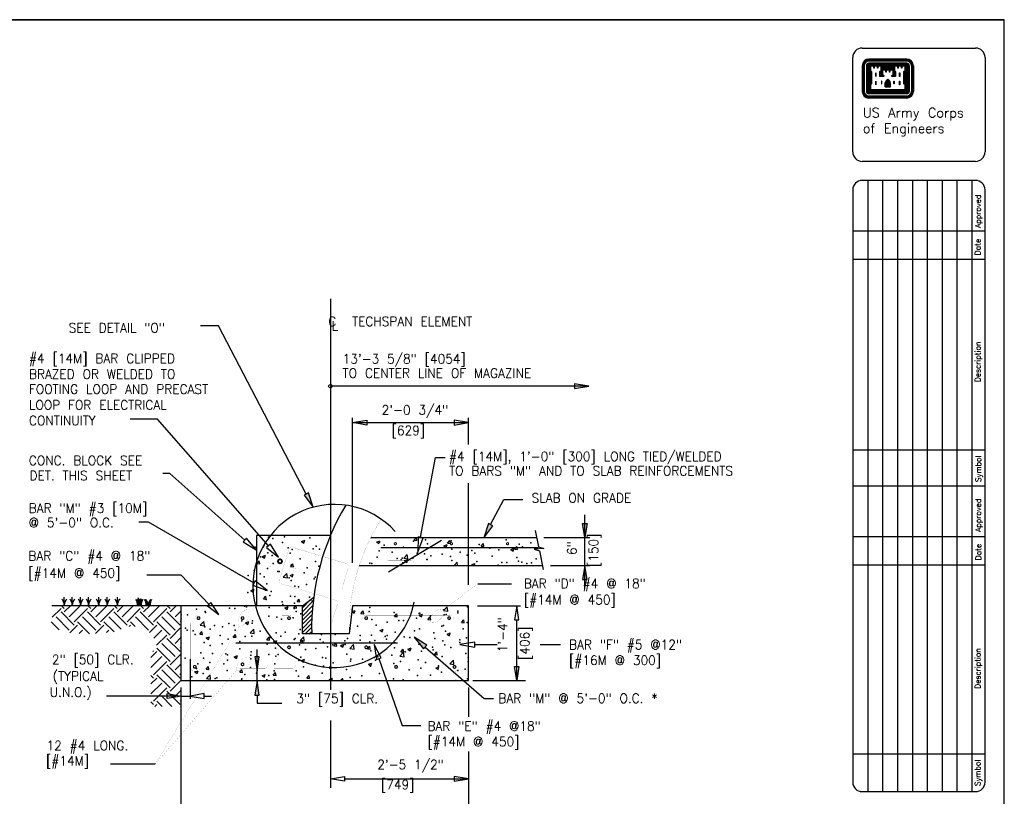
# Model space of a CAD drawing. Extents: x 18 to 372, y 0 to 250.
# Tile 11 of 11: x 241 to 372, y 146 to 250. Entities that reach past the tile are written whole.
import ezdxf
from ezdxf.enums import TextEntityAlignment as Align

# ---------------------------------------------------------------- set-up
doc = ezdxf.new("R2010")
doc.units = 0
doc.header["$MEASUREMENT"] = 0
doc.layers.get('0').update_dxf_attribs({"linetype": 'CONTINUOUS'})
doc.layers.get('DEFPOINTS').update_dxf_attribs({"linetype": 'CONTINUOUS'})
for name, color, linetype in [('1', 7, 'CONTINUOUS'), ('DIM', 7, 'CONTINUOUS'), ('DWG-LINES', 7, 'CONTINUOUS'), ('HATCH', 7, 'CONTINUOUS'), ('LABELS', 7, 'CONTINUOUS'), ('REBAR', 7, 'CONTINUOUS'), ('TEXT', 7, 'CONTINUOUS')]:
    doc.layers.add(name, color=color, linetype=linetype)
doc.styles.add('TXT_SHX', font='txt.shx')

# ---------------------------------------------------------------- blocks, each defined once
blk = doc.blocks.new('GRASS')
at = {"layer": 'TEXT', "color": 5, "linetype": 'CONTINUOUS'}
blk.add_line((0, 0), (0, 0.94), dxfattribs=at)
for centre, start, end in [((-0.82, 0.11), 359.1749, 48.886), ((0.82, 0.11), 131.114, 180.8251)]:
    blk.add_arc(centre, 0.823, start, end, dxfattribs=at)
blk = doc.blocks.new('REBAR')
at = {"color": 7, "linetype": 'CONTINUOUS', "const_width": 0.01378}
blk.add_lwpolyline([(-0.014553, 0, 1), (0.014553, 0, 1)], format="xyb", close=True, dxfattribs=at)

msp = doc.modelspace()

# ---------------------------------------------------------------- hatches: boundary and pattern name
at = {"layer": 'DIM', "linetype": 'CONTINUOUS'}
for points in [[(315.9, 182.74), (316.52, 182.74), (316.21, 180.86)], [(315.9, 175.24), (316.52, 175.24), (316.21, 177.11)]]:
    msp.add_hatch(color=7, dxfattribs=at).paths.add_polyline_path(points)
at = {"layer": 'HATCH', "linetype": 'CONTINUOUS'}
for points in [[(279.26, 186.82), (278.67, 186.52), (279.89, 184.9)], [(303.89, 182.43), (303.3, 182.74), (302.67, 180.81)], [(294.64, 165.97), (295.08, 166.47), (293.36, 167.54)]]:
    msp.add_hatch(color=7, dxfattribs=at).paths.add_polyline_path(points)
at = {"layer": 'TEXT', "linetype": 'CONTINUOUS'}
msp.add_hatch(color=7, dxfattribs=at).paths.add_polyline_path([(272.06, 159.81), (272.68, 159.81), (272.37, 161.69)])

# ---------------------------------------------------------------- linework, layer by layer
at = {"layer": '1', "color": 7, "linetype": 'CONTINUOUS'}
for p, q in [((18.25, 250.04), (372.26, 250.04)), ((372.26, 250.04), (18.25, 250.04)), ((372.26, 0), (372.26, 250.04)), ((353.27, 246.26), (368.43, 246.26)), ((352.01, 232.37), (352.01, 245)), ((369.69, 245), (369.69, 232.37)), ((353.26, 243.89), (353.26, 240.47)), ((353.31, 243.89), (353.31, 240.47)), ((353.39, 243.89), (353.39, 240.47)), ((353.46, 243.89), (353.46, 240.47)), ((353.53, 243.89), (353.53, 240.47)), ((353.82, 243.89), (353.82, 240.47)), ((353.9, 243.89), (353.9, 240.47)), ((353.97, 243.89), (353.97, 240.47)), ((354.04, 243.89), (354.04, 240.47)), ((354.11, 243.89), (354.11, 240.47)), ((359.22, 244.79), (354.16, 244.79)), ((359.22, 244.74), (354.16, 244.74)), ((359.22, 244.67), (354.16, 244.67)), ((359.22, 244.59), (354.16, 244.59)), ((359.22, 244.52), (354.16, 244.52)), ((359.22, 244.24), (354.16, 244.24)), ((359.22, 244.16), (354.16, 244.16)), ((359.22, 244.08), (354.16, 244.08)), ((359.22, 244.01), (354.16, 244.01)), ((359.22, 243.94), (354.16, 243.94)), ((354.18, 243.89), (354.18, 240.5)), ((354.25, 243.89), (354.25, 240.57)), ((355.91, 243.87), (357.47, 243.87)), ((355.91, 243.8), (357.47, 243.8)), ((355.91, 243.73), (357.47, 243.73)), ((355.91, 243.66), (357.47, 243.66)), ((355.91, 243.59), (357.47, 243.59)), ((355.91, 243.52), (357.47, 243.52)), ((359.12, 243.89), (359.12, 240.57)), ((359.19, 243.89), (359.19, 240.5)), ((359.26, 243.89), (359.26, 240.47)), ((359.34, 243.89), (359.34, 240.47)), ((359.41, 243.89), (359.41, 240.47)), ((359.48, 243.89), (359.48, 240.47)), ((359.55, 243.89), (359.55, 240.47)), ((359.84, 243.89), (359.84, 240.47)), ((359.92, 243.89), (359.92, 240.47)), ((359.99, 243.89), (359.99, 240.47)), ((360.06, 243.89), (360.06, 240.47)), ((360.11, 243.89), (360.11, 240.47)), ((354.31, 243.16), (354.31, 241.42)), ((354.39, 243.09), (354.39, 241.5)), ((355.91, 243.44), (357.47, 243.44)), ((358.99, 243.09), (358.99, 241.5)), ((359.06, 243.16), (359.06, 241.43)), ((356.35, 241.07), (356.35, 241.62)), ((356.35, 241.07), (357.03, 241.07)), ((356.42, 241.07), (356.42, 241.62)), ((356.5, 241.07), (356.5, 241.62)), ((356.56, 241.07), (356.56, 241.62)), ((356.64, 241.07), (356.64, 241.62)), ((356.74, 241.07), (356.74, 241.62)), ((356.8, 241.07), (356.8, 241.62)), ((356.88, 241.07), (356.88, 241.62)), ((356.95, 241.07), (356.95, 241.62)), ((357.03, 241.07), (357.03, 241.62)), ((359.22, 240.42), (354.16, 240.42)), ((359.22, 240.35), (354.16, 240.35)), ((359.22, 240.28), (354.16, 240.28)), ((359.22, 240.21), (354.16, 240.21)), ((359.22, 240.14), (354.16, 240.14)), ((359.22, 239.84), (354.16, 239.84)), ((359.22, 239.77), (354.16, 239.77)), ((359.22, 239.71), (354.16, 239.71)), ((359.22, 239.63), (354.16, 239.63)), ((359.22, 239.58), (354.16, 239.58)), ((359.19, 240.5), (354.18, 240.5)), ((359.12, 240.57), (354.25, 240.57)), ((368.43, 231.11), (353.27, 231.11)), ((368.43, 228.57), (353.27, 228.57)), ((354.01, 228.57), (354.01, 146.91)), ((356, 228.57), (356, 146.91)), ((357.98, 228.57), (357.98, 146.91)), ((359.97, 228.57), (359.97, 146.91)), ((361.96, 228.57), (361.96, 146.91)), ((363.94, 228.57), (363.94, 146.91)), ((365.93, 228.57), (365.93, 146.91)), ((367.91, 228.57), (367.91, 146.91)), ((352.01, 227.31), (352.01, 148.17)), ((369.69, 148.17), (369.69, 227.31)), ((352.03, 221.84), (369.69, 221.84)), ((352.03, 218.05), (369.69, 218.05)), ((352, 192.58), (369.69, 192.58)), ((369.69, 187.74), (352, 187.74)), ((351.99, 181), (369.69, 181)), ((351.99, 177.22), (369.69, 177.22)), ((352.01, 151.96), (369.69, 151.96)), ((353.27, 146.91), (368.43, 146.91))]:
    msp.add_line(p, q, dxfattribs=at)
for points in [[(354.31, 243.89), (354.31, 243.24), (354.46, 243.09), (354.46, 241.5), (354.31, 241.35), (354.31, 240.62), (359.06, 240.62), (359.06, 241.35), (358.91, 241.5), (358.91, 243.09), (359.06, 243.24), (359.06, 243.89), (358.44, 243.89), (357.95, 243.89), (357.51, 243.89), (357.51, 243.24), (357.66, 243.09), (357.66, 242.51), (357.32, 242.51), (357.32, 242.57), (357.47, 242.72), (357.47, 243.36), (356.83, 243.36), (356.36, 243.36), (355.91, 243.36), (355.91, 242.72), (356.06, 242.57), (356.06, 242.51), (355.72, 242.51), (355.72, 243.09), (355.87, 243.24), (355.87, 243.89), (355.23, 243.89), (354.75, 243.89)], [(354.38, 243.82), (354.38, 243.27), (354.53, 243.12), (354.53, 241.47), (354.38, 241.32), (354.38, 240.7), (358.99, 240.7), (358.99, 241.32), (358.85, 241.47), (358.85, 243.12), (358.99, 243.27), (358.99, 243.82), (358.55, 243.82), (358.55, 243.56), (358.51, 243.56), (358.51, 243.82), (358.07, 243.82), (358.07, 243.56), (358.03, 243.56), (358.03, 243.82), (357.59, 243.82), (357.59, 243.27), (357.73, 243.12), (357.73, 242.44), (357.25, 242.44), (357.25, 242.6), (357.39, 242.74), (357.39, 243.3), (356.95, 243.3), (356.95, 243.04), (356.91, 243.04), (356.91, 243.3), (356.47, 243.3), (356.47, 243.04), (356.42, 243.04), (356.42, 243.3), (355.98, 243.3), (355.98, 242.74), (356.14, 242.6), (356.14, 242.44), (355.64, 242.44), (355.64, 243.12), (355.79, 243.27), (355.79, 243.82), (355.35, 243.82), (355.35, 243.56), (355.31, 243.56), (355.31, 243.82), (354.86, 243.82), (354.86, 243.56), (354.83, 243.56), (354.83, 243.82)], [(355.07, 242.93), (355.07, 242.44), (355.11, 242.44), (355.11, 242.93)], [(358.31, 242.93), (358.31, 242.44), (358.27, 242.44), (358.27, 242.93)], [(355.07, 241.81), (355.07, 241.33), (355.11, 241.33), (355.11, 241.81)], [(355.83, 241.81), (355.83, 241.48), (355.87, 241.48), (355.87, 241.81)], [(357.55, 241.81), (357.55, 241.48), (357.5, 241.48), (357.5, 241.81)], [(358.31, 241.81), (358.31, 241.33), (358.27, 241.33), (358.27, 241.81)]]:
    msp.add_lwpolyline(points, close=True, dxfattribs=at)
for points in [[(355.83, 243.1), (355.79, 243.06), (355.79, 242.58), (355.94, 242.58), (355.84, 242.69), (355.84, 243.11)], [(357.55, 243.1), (357.59, 243.06), (357.59, 242.58), (357.44, 242.58), (357.54, 242.69), (357.54, 243.11)]]:
    msp.add_lwpolyline(points, dxfattribs=at)
for centre, radius, start, end in [((353.27, 245), 1.26, 90, 180), ((368.43, 245), 1.26, 0, 90), ((354.16, 243.89), 0.893, 90, 180), ((354.16, 243.89), 0.842, 90, 180), ((354.16, 243.89), 0.769, 90, 180), ((354.16, 243.89), 0.697, 90, 180), ((354.16, 243.89), 0.624, 90, 180), ((354.16, 243.89), 0.335, 90, 180), ((354.16, 243.89), 0.263, 90, 180), ((354.16, 243.89), 0.19, 90, 180), ((354.16, 243.89), 0.118, 90, 180), ((354.16, 243.89), 0.0455, 90, 180), ((359.22, 243.89), 0.893, 0, 90), ((359.22, 243.89), 0.842, 0, 90), ((359.22, 243.89), 0.769, 0, 90), ((359.22, 243.89), 0.697, 0, 90), ((359.22, 243.89), 0.624, 0, 90), ((359.22, 243.89), 0.335, 0, 90), ((359.22, 243.89), 0.263, 0, 90), ((359.22, 243.89), 0.19, 0, 90), ((359.22, 243.89), 0.118, 0, 90), ((359.22, 243.89), 0.0455, 0, 90), ((356.81, 241.59), 0.463, 105.668, 176.0575), ((356.81, 241.59), 0.391, 103.4698, 176.0575), ((356.81, 241.59), 0.318, 103.4698, 176.0575), ((356.81, 241.59), 0.246, 103.4698, 176.0575), ((356.56, 241.59), 0.174, 3.9425, 76.5302), ((356.56, 241.59), 0.246, 3.9425, 76.5302), ((356.56, 241.59), 0.318, 3.9425, 76.5302), ((356.81, 241.59), 0.174, 103.4698, 176.0575), ((356.56, 241.59), 0.391, 3.9425, 76.5302), ((356.56, 241.59), 0.463, 3.9425, 74.3949), ((354.16, 240.47), 0.893, 180, 270), ((354.16, 240.47), 0.842, 180, 270), ((354.16, 240.47), 0.769, 180, 270), ((354.16, 240.47), 0.697, 180, 270), ((354.16, 240.47), 0.624, 180, 270), ((354.16, 240.47), 0.335, 180, 270), ((354.16, 240.47), 0.263, 180, 270), ((354.16, 240.47), 0.19, 180, 270), ((354.16, 240.47), 0.118, 180, 270), ((354.16, 240.47), 0.0455, 180, 270), ((359.22, 240.47), 0.842, 270, 360), ((359.22, 240.47), 0.769, 270, 360), ((359.22, 240.47), 0.697, 270, 360), ((359.22, 240.47), 0.624, 270, 360), ((359.22, 240.47), 0.893, 270, 360), ((359.22, 240.47), 0.0455, 270, 360), ((359.22, 240.47), 0.118, 270, 360), ((359.22, 240.47), 0.19, 270, 360), ((359.22, 240.47), 0.263, 270, 360), ((359.22, 240.47), 0.335, 270, 360), ((353.27, 232.37), 1.26, 180, 270), ((368.43, 232.37), 1.26, 270, 360), ((353.27, 227.31), 1.26, 90, 180), ((368.43, 227.31), 1.26, 0, 90), ((353.27, 148.17), 1.26, 180, 270), ((368.43, 148.17), 1.26, 270, 360)]:
    msp.add_arc(centre, radius, start, end, dxfattribs=at)
at = {"layer": 'DEFPOINTS', "color": 7, "linetype": 'CONTINUOUS'}
for p in [(308.34, 179.24), (309.11, 175.49)]:
    msp.add_point(p, dxfattribs=at)
at = {"layer": 'DIM', "color": 7, "linetype": 'CONTINUOUS'}
for p, q in [((285.15, 177.46), (285.15, 196.85)), ((285.15, 185.77), (285.15, 196.83)), ((285.15, 196.21), (300.62, 196.21)), ((300.62, 193.28), (300.62, 196.83)), ((300.62, 174.54), (300.62, 188.11)), ((316.21, 174.01), (316.21, 183.88)), ((310.72, 180.86), (316.84, 180.86)), ((311.6, 177.11), (316.84, 177.11)), ((301.85, 171.74), (307.59, 171.74)), ((307.08, 161.74), (307.08, 169.86)), ((263.43, 164.62), (263.43, 159.29)), ((282.18, 162.54), (282.18, 160.74)), ((262.18, 160.8), (262.18, 142.15)), ((300.62, 160.8), (300.62, 156.91)), ((301.21, 161.74), (308.28, 161.74)), ((261.45, 159.68), (252.27, 159.68)), ((262.18, 159.68), (263.43, 159.68)), ((265.31, 159.68), (266.27, 159.68)), ((282.18, 156.41), (282.18, 147.41)), ((300.62, 152.25), (300.62, 139.94)), ((258.75, 150.56), (252.78, 150.56)), ((284.06, 148.62), (300.62, 148.62))]:
    msp.add_line(p, q, dxfattribs=at)
for points in [[(287.03, 196.52), (287.03, 195.89), (285.15, 196.21)], [(298.74, 196.52), (298.74, 195.89), (300.62, 196.21)], [(315.9, 182.74), (316.52, 182.74), (316.21, 180.86)], [(315.9, 175.24), (316.52, 175.24), (316.21, 177.11)], [(306.77, 169.86), (307.39, 169.86), (307.08, 171.74)], [(306.77, 163.61), (307.39, 163.61), (307.08, 161.74)], [(260.37, 159.37), (260.37, 160), (262.25, 159.68)], [(265.31, 159.37), (265.31, 160), (263.43, 159.68)], [(284.06, 148.93), (284.06, 148.31), (282.18, 148.62)], [(298.74, 148.93), (298.74, 148.31), (300.62, 148.62)]]:
    msp.add_lwpolyline(points, close=True, dxfattribs=at)
msp.add_arc((282.72, 174.39), 10.9, 41.7139, 348.4174, dxfattribs=at)
msp.add_point((316.21, 180.86), dxfattribs=at)
at = {"layer": 'DWG-LINES', "color": 7, "linetype": 'CONTINUOUS'}
for p, q in [((282.18, 212.77), (282.18, 160.51)), ((287.57, 180.86), (309.76, 180.86)), ((286.02, 177.11), (310.53, 177.11)), ((262.18, 171.74), (244.95, 171.74))]:
    msp.add_line(p, q, dxfattribs=at)
at = {"layer": 'DWG-LINES', "color": 7, "linetype": 'CONTINUOUS', "const_width": 0.0138}
msp.add_lwpolyline([(288.97, 183.32, 0.065387), (285.96, 176.93, 0.083907), (284.68, 167.99, 0.083907)], format="xyb", dxfattribs=at)
at = {"layer": 'DWG-LINES', "color": 7, "linetype": 'CONTINUOUS'}
msp.add_lwpolyline([(282.2, 181.14), (272.3, 181.14), (272.3, 171.74)], dxfattribs=at)
msp.add_lwpolyline([(278.43, 171.74), (262.18, 171.74), (262.18, 161.74), (300.62, 161.74), (300.62, 171.74), (285.15, 171.74), (284.68, 167.99), (278.43, 167.99)], close=True, dxfattribs=at)
for centre, radius, start, end in [((311.79, 168.67), 32.12, 149.0452, 181.2131), ((255.15, 171.89), 1.25, 355.7415, 33.6309), ((255.42, 171.8), 1.1, 357.7901, 45.6282), ((255.55, 171.8), 1.1, 357.7901, 45.6282), ((255.28, 171.89), 1.25, 355.7415, 33.6309), ((255.24, 172.28), 1.32, 357.9081, 22.2212), ((256.03, 172.31), 0.644, 5.686, 47.5901), ((257.73, 171.8), 1.1, 134.3718, 182.2099), ((257.29, 172.19), 0.644, 132.4099, 191.7681), ((258.01, 171.89), 1.25, 146.3691, 184.2585), ((257.86, 171.8), 1.1, 134.3718, 182.2099), ((258.08, 172.16), 1.32, 157.7788, 172.3628), ((258.14, 171.89), 1.25, 146.3691, 184.2585), ((256.59, 171.8), 1.1, 357.7901, 45.6282), ((256.31, 171.89), 1.25, 355.7415, 33.6309), ((256.44, 171.89), 1.25, 355.7415, 33.6309), ((256.72, 171.8), 1.1, 357.7901, 45.6282), ((258.92, 171.8), 1.1, 134.3718, 182.2099), ((259.19, 171.89), 1.25, 146.3691, 184.2585), ((259.05, 171.8), 1.1, 134.3718, 182.2099), ((259.32, 171.89), 1.25, 146.3691, 184.2585)]:
    msp.add_arc(centre, radius, start, end, dxfattribs=at)
at = {"layer": 'HATCH', "color": 7, "linetype": 'CONTINUOUS'}
for p, q in [((267.24, 209.14), (264.81, 209.14)), ((278.96, 186.67), (267.24, 209.14)), ((259.07, 196.67), (255.43, 196.67)), ((273.91, 179.76), (259.07, 196.67)), ((294.24, 180.89), (296.22, 191.53)), ((296.22, 191.53), (297.5, 191.53)), ((260.71, 189.4), (259.79, 189.4)), ((270.75, 180.52), (260.71, 189.4)), ((303.6, 182.58), (305.36, 185.94)), ((305.36, 185.94), (307.92, 185.94)), ((257.85, 182.9), (256.58, 182.9)), ((271.97, 174.77), (257.85, 182.9)), ((278.31, 180.33), (278.74, 180.5)), ((278.31, 180.33), (278.62, 180.12)), ((278.62, 180.12), (278.74, 180.5)), ((288.36, 180.26), (288.79, 180.42)), ((288.67, 180.05), (288.79, 180.42)), ((289.16, 180.86), (289.26, 180.85)), ((289.26, 180.85), (289.26, 180.86)), ((293.37, 180.49), (293.67, 180.85)), ((293.37, 180.49), (293.75, 180.46)), ((293.75, 180.46), (293.67, 180.85)), ((297.85, 180.1), (298.16, 180.46)), ((298.23, 180.07), (298.16, 180.46)), ((288.36, 180.26), (288.67, 180.05)), ((297.34, 179.75), (297.77, 179.92)), ((297.34, 179.75), (297.65, 179.54)), ((297.65, 179.54), (297.78, 179.92)), ((297.85, 180.1), (298.23, 180.07)), ((302.34, 179.71), (302.64, 180.07)), ((302.34, 179.71), (302.71, 179.68)), ((302.71, 179.68), (302.64, 180.07)), ((306.32, 179.25), (306.76, 179.42)), ((306.32, 179.25), (306.63, 179.04)), ((306.63, 179.04), (306.76, 179.42)), ((306.82, 179.32), (307.12, 179.68)), ((306.82, 179.32), (307.19, 179.28)), ((307.19, 179.28), (307.12, 179.68)), ((272.37, 177.38), (272.67, 177.74)), ((272.74, 177.35), (272.67, 177.74)), ((273.06, 178.32), (273.49, 178.49)), ((273.06, 178.32), (273.37, 178.11)), ((273.37, 178.11), (273.49, 178.49)), ((291.98, 178.08), (292.46, 178.59)), ((291.98, 178.08), (292.53, 177.99)), ((292.09, 177.74), (292.52, 177.91)), ((292.09, 177.74), (292.4, 177.53)), ((292.4, 177.53), (292.52, 177.91)), ((292.53, 177.99), (292.46, 178.59)), ((272.37, 177.38), (272.74, 177.35)), ((276.85, 176.99), (277.15, 177.35)), ((276.85, 176.99), (277.23, 176.95)), ((277.23, 176.95), (277.15, 177.35)), ((298.71, 177.11), (299.13, 177.55)), ((299.19, 177.11), (299.13, 177.55)), ((301.07, 177.24), (301.51, 177.41)), ((301.07, 177.24), (301.26, 177.11)), ((301.41, 177.11), (301.51, 177.41)), ((275.88, 175.56), (276.36, 176.07)), ((275.88, 175.56), (276.43, 175.47)), ((276.43, 175.47), (276.36, 176.07)), ((276.79, 175.8), (277.22, 175.97)), ((276.79, 175.8), (277.1, 175.59)), ((277.1, 175.59), (277.22, 175.97)), ((271.53, 173.79), (271.97, 173.95)), ((271.53, 173.79), (271.85, 173.58)), ((271.85, 173.58), (271.97, 173.95)), ((273.24, 172.68), (273.54, 173.04)), ((273.24, 172.68), (273.61, 172.64)), ((273.61, 172.64), (273.54, 173.04)), ((277.72, 172.29), (278.02, 172.64)), ((278.09, 172.25), (278.02, 172.64)), ((245, 170.2), (246.17, 171.37)), ((246.61, 171.37), (246.24, 171.74)), ((246.61, 170.92), (247.42, 171.74)), ((247.27, 170.26), (248.75, 171.74)), ((247.93, 169.6), (249.7, 171.37)), ((250.14, 171.37), (249.77, 171.74)), ((250.14, 170.92), (250.96, 171.74)), ((250.81, 170.26), (252.28, 171.74)), ((251.47, 169.6), (253.24, 171.37)), ((253.68, 171.37), (253.31, 171.74)), ((253.68, 170.92), (254.49, 171.74)), ((254.34, 170.26), (255.82, 171.74)), ((255, 169.6), (256.77, 171.37)), ((257.21, 171.37), (256.84, 171.74)), ((257.21, 170.92), (258.03, 171.74)), ((257.88, 170.26), (259.35, 171.74)), ((258.54, 169.6), (260.31, 171.37)), ((260.75, 171.37), (260.38, 171.74)), ((260.75, 170.92), (261.56, 171.74)), ((276.08, 171.47), (276.52, 171.63)), ((276.08, 171.47), (276.39, 171.26)), ((276.39, 171.26), (276.52, 171.63)), ((277.29, 171.48), (277.51, 171.74)), ((277.29, 171.48), (277.67, 171.44)), ((277.67, 171.44), (277.61, 171.74)), ((277.72, 172.29), (278.09, 172.25)), ((285.06, 170.97), (285.5, 171.13)), ((285.37, 170.76), (285.5, 171.13)), ((297.3, 171.1), (297.79, 171.6)), ((297.86, 171.01), (297.79, 171.6)), ((247.27, 168.49), (245.5, 170.26)), ((247.93, 169.16), (246.17, 170.92)), ((250.81, 168.49), (249.04, 170.26)), ((251.47, 169.16), (249.7, 170.92)), ((254.23, 168.6), (252.57, 170.26)), ((255, 169.16), (253.24, 170.92)), ((257.88, 168.49), (256.11, 170.26)), ((258.54, 169.16), (256.77, 170.92)), ((261.41, 168.49), (259.64, 170.26)), ((262.08, 169.16), (260.31, 170.92)), ((261.41, 170.26), (262.18, 171.03)), ((262.18, 170.08), (262.29, 170.12)), ((262.18, 169.81), (262.29, 170.12)), ((285.06, 170.97), (285.37, 170.76)), ((286.26, 170.69), (286.56, 171.05)), ((286.26, 170.69), (286.63, 170.66)), ((286.63, 170.66), (286.56, 171.05)), ((290.74, 170.3), (291.04, 170.66)), ((290.74, 170.3), (291.11, 170.27)), ((291.11, 170.27), (291.04, 170.66)), ((294.05, 170.47), (294.48, 170.63)), ((294.05, 170.47), (294.36, 170.26)), ((294.36, 170.26), (294.48, 170.63)), ((295.22, 169.91), (295.52, 170.27)), ((295.22, 169.91), (295.6, 169.88)), ((295.6, 169.88), (295.52, 170.27)), ((297.3, 171.1), (297.86, 171.01)), ((299.71, 169.52), (300.01, 169.88)), ((300.08, 169.48), (300.01, 169.88)), ((245.91, 168.53), (244.84, 169.6)), ((247.35, 168.13), (248.38, 169.16)), ((249.99, 167.98), (248.38, 169.6)), ((248.58, 168.04), (249.04, 168.49)), ((250.8, 168.04), (251.91, 169.16)), ((253.26, 168.24), (251.91, 169.6)), ((252.23, 168.15), (252.57, 168.49)), ((255.28, 168.99), (255.45, 169.16)), ((256.09, 168.95), (255.45, 169.6)), ((258.01, 168.18), (258.98, 169.16)), ((258.58, 167.43), (259.64, 168.49)), ((260.75, 167.83), (258.98, 169.6)), ((260.75, 167.39), (262.18, 168.82)), ((262.08, 169.6), (262.18, 169.7)), ((264.78, 169.15), (265.27, 169.65)), ((264.78, 169.15), (265.34, 169.06)), ((265.34, 169.06), (265.27, 169.65)), ((270.83, 169.45), (271.27, 169.62)), ((270.83, 169.45), (271.14, 169.24)), ((271.14, 169.24), (271.27, 169.62)), ((271.45, 168.11), (271.94, 168.62)), ((272.01, 168.03), (271.94, 168.62)), ((288.79, 168.45), (289.23, 168.62)), ((289.11, 168.24), (289.23, 168.62)), ((299.71, 169.52), (300.08, 169.48)), ((258.95, 166.47), (260.31, 167.83)), ((262.08, 165.62), (260.31, 167.39)), ((261.41, 166.72), (262.18, 167.49)), ((264.71, 167.95), (265.01, 168.31)), ((264.71, 167.95), (265.08, 167.92)), ((265.08, 167.92), (265.01, 168.31)), ((265.58, 167.44), (266.02, 167.6)), ((265.58, 167.44), (265.89, 167.23)), ((265.89, 167.23), (266.02, 167.6)), ((269.19, 167.56), (269.49, 167.92)), ((269.19, 167.56), (269.57, 167.53)), ((269.57, 167.53), (269.49, 167.92)), ((271.45, 168.11), (272.01, 168.03)), ((273.68, 167.17), (273.98, 167.53)), ((273.68, 167.17), (274.05, 167.14)), ((274.05, 167.14), (273.98, 167.53)), ((278.12, 167.08), (278.61, 167.58)), ((278.68, 166.99), (278.61, 167.58)), ((288.79, 168.45), (289.11, 168.24)), ((297.78, 167.95), (298.21, 168.12)), ((297.78, 167.95), (298.09, 167.74)), ((298.09, 167.74), (298.21, 168.12)), ((260.75, 164.29), (258.98, 166.06)), ((261.41, 164.96), (259.64, 166.72)), ((262.08, 166.06), (262.18, 166.17)), ((274.56, 166.93), (275, 167.1)), ((274.56, 166.93), (274.87, 166.72)), ((274.87, 166.72), (275, 167.1)), ((278.12, 167.08), (278.68, 166.99)), ((278.16, 166.78), (278.46, 167.14)), ((278.16, 166.78), (278.53, 166.74)), ((278.53, 166.74), (278.46, 167.14)), ((282.64, 166.38), (282.94, 166.74)), ((282.64, 166.38), (283.02, 166.35)), ((283.02, 166.35), (282.94, 166.74)), ((283.54, 166.43), (283.98, 166.6)), ((283.54, 166.43), (283.85, 166.22)), ((283.85, 166.22), (283.98, 166.6)), ((284.79, 166.04), (285.28, 166.55)), ((284.79, 166.04), (285.35, 165.96)), ((285.35, 165.96), (285.28, 166.55)), ((287.12, 165.99), (287.43, 166.35)), ((287.12, 165.99), (287.5, 165.96)), ((287.5, 165.96), (287.43, 166.35)), ((291.61, 165.6), (291.91, 165.96)), ((291.98, 165.57), (291.91, 165.96)), ((292.52, 165.93), (292.96, 166.1)), ((292.52, 165.93), (292.84, 165.72)), ((292.84, 165.72), (292.96, 166.1)), ((294.86, 166.22), (302.72, 159.34)), ((301.49, 166.55), (304.46, 166.55)), ((310.22, 166.55), (312.94, 166.55)), ((258.19, 164.83), (258.98, 165.62)), ((258.19, 163.51), (259.64, 164.96)), ((258.54, 165.62), (258.45, 165.71)), ((260.75, 163.85), (262.18, 165.28)), ((269.31, 164.92), (269.75, 165.09)), ((269.31, 164.92), (269.62, 164.71)), ((269.62, 164.71), (269.75, 165.09)), ((278.29, 164.42), (278.73, 164.59)), ((278.6, 164.21), (278.73, 164.59)), ((288.67, 164.68), (291.76, 155.73)), ((291.46, 165.01), (291.95, 165.52)), ((291.46, 165.01), (292.02, 164.92)), ((291.61, 165.6), (291.98, 165.57)), ((292.02, 164.92), (291.95, 165.52)), ((296.09, 165.21), (296.39, 165.57)), ((296.09, 165.21), (296.46, 165.17)), ((296.46, 165.17), (296.39, 165.57)), ((300.57, 164.82), (300.62, 164.87)), ((300.57, 164.82), (300.62, 164.81)), ((258.54, 162.53), (260.31, 164.29)), ((262.08, 162.08), (260.31, 163.85)), ((261.41, 163.19), (262.18, 163.96)), ((265.58, 163.25), (265.88, 163.61)), ((265.58, 163.25), (265.95, 163.22)), ((265.95, 163.22), (265.88, 163.61)), ((270.06, 162.86), (270.36, 163.22)), ((270.43, 162.83), (270.36, 163.22)), ((278.29, 164.42), (278.6, 164.21)), ((287.27, 163.92), (287.71, 164.09)), ((287.27, 163.92), (287.58, 163.71)), ((287.58, 163.71), (287.71, 164.09)), ((296.26, 163.42), (296.69, 163.59)), ((296.26, 163.42), (296.57, 163.21)), ((296.57, 163.21), (296.69, 163.59)), ((298.13, 163.97), (298.62, 164.48)), ((298.13, 163.97), (298.69, 163.89)), ((298.69, 163.89), (298.62, 164.48)), ((258.54, 162.08), (258.19, 162.43)), ((258.19, 161.3), (258.98, 162.08)), ((260.75, 160.76), (258.98, 162.53)), ((261.41, 161.42), (259.64, 163.19)), ((262.08, 162.53), (262.18, 162.63)), ((264.06, 162.9), (264.5, 163.07)), ((264.06, 162.9), (264.37, 162.69)), ((264.37, 162.69), (264.5, 163.07)), ((265.61, 162.02), (266.1, 162.53)), ((265.61, 162.02), (266.17, 161.94)), ((266.17, 161.94), (266.1, 162.53)), ((270.06, 162.86), (270.43, 162.83)), ((273.04, 162.4), (273.48, 162.57)), ((273.04, 162.4), (273.35, 162.19)), ((273.35, 162.19), (273.48, 162.57)), ((274.54, 162.47), (274.84, 162.83)), ((274.54, 162.47), (274.92, 162.43)), ((274.92, 162.43), (274.84, 162.83)), ((279.03, 162.08), (279.33, 162.43)), ((279.03, 162.08), (279.4, 162.04)), ((279.4, 162.04), (279.33, 162.43)), ((282.02, 161.9), (282.46, 162.07)), ((282.02, 161.9), (282.27, 161.74)), ((282.35, 161.74), (282.46, 162.07)), ((283.55, 161.74), (283.81, 162.04)), ((283.87, 161.74), (283.81, 162.04)), ((258.19, 159.97), (259.64, 161.42)), ((258.54, 158.99), (260.31, 160.76)), ((260.75, 160.32), (262.18, 161.75)), ((261, 158.3), (259.64, 159.65)), ((262.08, 158.55), (260.31, 160.32)), ((261.41, 159.65), (262.18, 160.42)), ((302.72, 159.34), (303.97, 159.34)), ((258.54, 158.55), (258.19, 158.9)), ((258.73, 158.3), (258.98, 158.55)), ((259.67, 158.3), (258.98, 158.99)), ((262.08, 158.99), (262.18, 159.1)), ((291.76, 155.73), (294.26, 155.73))]:
    msp.add_line(p, q, dxfattribs=at)
for points in [[(279.26, 186.82), (278.67, 186.52), (279.89, 184.9)], [(303.89, 182.43), (303.3, 182.74), (302.67, 180.81)], [(270.98, 180.77), (270.53, 180.27), (272.25, 179.2)], [(294.57, 180.82), (293.91, 180.95), (293.87, 178.92)], [(274.16, 179.97), (273.65, 179.54), (275.22, 178.25)], [(272.14, 175.06), (271.81, 174.48), (273.71, 173.77)], [(294.64, 165.97), (295.08, 166.47), (293.36, 167.54)], [(288.35, 164.57), (288.98, 164.79), (288.02, 166.57)], [(301.49, 166.22), (301.49, 166.88), (299.49, 166.55)]]:
    msp.add_lwpolyline(points, close=True, dxfattribs=at)
for p in [(273.9, 180.89), (274.49, 180.72), (276.06, 180.93), (279.42, 180.82), (293.3, 180.35), (294.87, 180.56), (298.31, 180.41), (305.69, 180.56), (272.13, 179.57), (273.22, 179.63), (275.77, 180.19), (276.55, 179.49), (277.07, 179.28), (279.89, 179.35), (280.28, 179.72), (280.73, 179.29), (288.7, 179.1), (288.73, 180.24), (289.36, 179.83), (291.94, 179.57), (295.15, 180.01), (298.4, 179.31), (301.1, 179.13), (302.05, 179.93), (303.47, 179.44), (304.69, 179.23), (307.42, 179.96), (307.85, 179.63), (308.98, 180.17), (272.85, 178.26), (273.83, 178.81), (274.41, 178.46), (276.78, 178.77), (278.16, 178.01), (288.42, 178.22), (290.44, 178.92), (291.11, 178.06), (291.66, 177.89), (291.76, 178.08), (293.22, 178.09), (293.78, 178.78), (294.76, 178.68), (295.08, 177.93), (295.1, 177.94), (295.59, 178.41), (297.12, 178.64), (298.23, 178.33), (298.43, 177.8), (299.54, 178.92), (300.45, 178.5), (301.48, 178.79), (303.79, 178.36), (307.12, 178.21), (307.34, 177.7), (309.7, 178.01), (272, 176.44), (273.75, 176.73), (274.51, 177.38), (277, 177.2), (279.08, 176.83), (280.21, 177.64), (280.65, 177.03), (287.47, 177.43), (287.71, 177.37), (291.87, 177.49), (301.77, 177.66), (304.61, 177.15), (305.11, 177.52), (305.77, 177.5), (307.77, 177.55), (308.44, 177.37), (309.08, 177.46), (271.2, 175.79), (272.77, 176), (273.32, 175.6), (275.14, 176.31), (275.34, 176.3), (276.65, 175.46), (276.92, 175.12), (278.67, 176.16), (279.99, 175.32), (280.13, 175.56), (273.49, 173.84), (273.68, 174.65), (277.44, 174.36), (277.9, 174.28), (279, 174.57), (271.13, 173.53), (273.6, 172.57), (274.09, 173.12), (274.25, 173.65), (276.85, 173.04), (277.43, 172.98), (279.4, 172.91), (264.29, 171.29), (268.67, 171.43), (269.41, 171.37), (270.68, 171.67), (270.98, 171.58), (274.01, 171.53), (275.75, 172.28), (275.8, 171.9), (277.35, 171.39), (277.36, 172.1), (279.73, 172.42), (285.09, 171.19), (287.46, 171.5), (297.36, 171.2), (300.51, 171.6), (262.22, 170.53), (263.1, 170.54), (265.46, 170.99), (265.47, 170.85), (273.97, 170.36), (275, 170.22), (275.65, 169.94), (277.21, 170.15), (277.61, 170.98), (278.21, 170.66), (287.36, 170.97), (287.74, 169.89), (290.69, 170.83), (290.9, 170.29), (293.69, 170.07), (294.03, 170.69), (294.15, 170.76), (295.58, 170.38), (297.37, 170.54), (297.64, 170.59), (299.21, 170.8), (299.22, 171.01), (262.79, 168.76), (263.03, 168.48), (265.39, 168.91), (266.12, 168.62), (266.68, 169.1), (267.77, 168.91), (268.6, 169.35), (269.33, 169.11), (269.46, 168.48), (270.32, 169.73), (271.7, 169.42), (271.75, 169.75), (278.13, 168.58), (285.82, 169.03), (288.29, 169.13), (289.76, 169.55), (291.33, 169.76), (291.93, 169.76), (294.07, 168.68), (297.08, 169.01), (297.28, 169.12), (299.93, 168.64), (300.44, 169.52), (263.82, 168.39), (264.1, 167.92), (267.44, 167.78), (268.52, 167.27), (270.78, 167.64), (271.68, 167.67), (272.79, 168.34), (274, 167.48), (274.11, 167.5), (274.92, 168.14), (275.57, 167.68), (276.13, 168.2), (277.35, 167.25), (277.45, 167.36), (277.94, 168), (280.79, 167.22), (281, 167.88), (282.8, 167.91), (284.46, 167.37), (286.14, 167.77), (287.67, 167.81), (289.48, 167.63), (289.68, 167.29), (289.79, 167.76), (290.82, 168.21), (292.05, 167.6), (292.81, 167.49), (293.43, 168.38), (296, 168.12), (296.15, 167.35), (297.56, 168.33), (299.49, 167.21), (300.36, 167.44), (265.31, 166.83), (266.13, 166.44), (267.69, 166.65), (270.06, 166.96), (270.07, 166), (273.71, 166.63), (274.85, 166.06), (278.06, 166.5), (278.85, 165.88), (280.24, 166.05), (281.21, 166.9), (281.8, 166.26), (282.5, 166.51), (284.12, 167.07), (284.17, 166.57), (286.14, 167.13), (287.46, 166.93), (288.12, 167.09), (290.75, 166.13), (290.79, 166.79), (293.99, 166.6), (294.13, 166.65), (295.82, 166.2), (295.92, 165.87), (297.2, 167.04), (297.47, 166.51), (298.28, 166.18), (299.46, 166.82), (262.78, 164.75), (264.88, 165.44), (265.23, 164.75), (266.42, 165.38), (268.21, 165.3), (268.44, 165.19), (271.55, 165.16), (271.56, 164.63), (271.6, 165.59), (272.36, 165.01), (273.93, 165.22), (274.89, 165.02), (275.21, 165.25), (276.29, 165.53), (278.22, 164.88), (281.14, 164.82), (281.56, 164.74), (284.38, 165.29), (284.9, 164.6), (286.47, 164.62), (287.59, 165.73), (288.04, 164.83), (288.53, 164.94), (290.41, 165.14), (292.17, 165.57), (294.35, 165.66), (297.13, 164.96), (300.28, 165.36), (264.27, 163.38), (264.48, 163.98), (266.05, 164.18), (267.92, 164), (268.41, 164.49), (271.52, 163.51), (274.77, 163.98), (277.98, 164.42), (278.6, 163.58), (280.16, 163.79), (281.24, 163.69), (282.53, 164.1), (284.31, 163.21), (284.88, 164.32), (287.52, 163.65), (288.23, 164.46), (290.67, 164.05), (291.57, 164.31), (293.92, 164.52), (294.27, 163.4), (294.91, 164.17), (296.64, 163.71), (298.24, 164.03), (300.21, 163.28), (300.59, 164.23), (263.66, 162.25), (265.16, 162.67), (266.77, 162.03), (267, 162.11), (268.37, 163.11), (270.33, 161.97), (270.72, 162.55), (272.28, 162.75), (273.95, 162.44), (274.65, 163.06), (274.69, 161.9), (277.59, 163.07), (277.9, 162.34), (281.06, 162.74), (284.83, 162.16), (286.39, 162.36), (288.76, 162.67), (290.6, 161.97), (292.71, 163.19), (293.84, 162.44), (295.56, 162.47), (297.05, 162.88), (299.21, 163.09), (300.51, 161.97), (270.3, 161.82), (273.67, 161.83), (291.92, 161.84), (298.94, 161.77)]:
    msp.add_point(p, dxfattribs=at)
at = {"layer": 'LABELS', "color": 7, "linetype": 'CONTINUOUS'}
for p, q in [((278.43, 171.74), (279.95, 172.88)), ((278.43, 171.48), (279.49, 172.53)), ((278.43, 170.92), (279.89, 172.38)), ((278.43, 170.37), (279.82, 171.76)), ((278.43, 169.82), (279.77, 171.16)), ((278.43, 169.27), (279.73, 170.56)), ((278.43, 168.71), (279.7, 169.98)), ((278.43, 168.16), (279.68, 169.41)), ((278.81, 167.99), (279.67, 168.85)), ((279.36, 167.99), (279.68, 168.3))]:
    msp.add_line(p, q, dxfattribs=at)
msp.add_lwpolyline([(309.56, 181.8), (310.01, 179.63), (310.73, 179.37), (309.4, 179.31), (310.13, 179.09), (310.64, 176.6)], dxfattribs=at)
at = {"layer": 'REBAR', "color": 7, "linetype": 'CONTINUOUS'}
for p, q in [((289.96, 176.27), (297.01, 180.51)), ((288.9, 179.54), (309.96, 179.54)), ((291.14, 166.74), (269.52, 166.74))]:
    msp.add_line(p, q, dxfattribs=at)
at = {"layer": 'REBAR', "color": 7, "linetype": 'CONTINUOUS', "const_width": 0.0138}
for points in [[(283.73, 174.02), (284.57, 176.83, 0.414214), (284.25, 177.41), (277.18, 179.53, 0.414214), (276.6, 179.22), (275.4, 175.23, 0.414214), (275.71, 174.65), (282.79, 172.52, -0.414214), (283.1, 171.94), (282.33, 169.38)], [(290.36, 167.39), (292.84, 167.39, 0.414214), (293.31, 167.86), (293.31, 177.38, 0.414214), (292.84, 177.84), (290.03, 177.84, 0.414214), (289.56, 177.38), (289.56, 167.86, -0.414214), (289.09, 167.39), (285.79, 167.39)], [(274.62, 163.4), (277.11, 163.4, 0.414214), (277.58, 163.87), (277.58, 176.53, 0.414214), (277.11, 177), (274.3, 177, 0.414214), (273.83, 176.53), (273.83, 163.87, -0.414214), (273.36, 163.4), (270.05, 163.4)], [(277.18, 165.1), (277.18, 169.86, 0.414214), (276.56, 170.49), (264.61, 170.52, 0.414214), (263.98, 169.9), (263.98, 165.16)], [(298.67, 165.14), (298.67, 169.86, 0.414214), (298.04, 170.49), (287.03, 170.49, 0.414214), (286.4, 169.86), (286.4, 165.1)], [(263.43, 169.41), (263.43, 163.61, 0.414214), (264.06, 162.99), (298.74, 162.99, 0.414214), (299.37, 163.61), (299.37, 169.44)]]:
    msp.add_lwpolyline(points, format="xyb", dxfattribs=at)
at = {"layer": 'TEXT', "color": 7, "linetype": 'CONTINUOUS'}
for p, q in [((316.71, 201.08), (282.18, 201.08)), ((262.23, 175.81), (257.64, 175.81)), ((265.95, 171.94), (262.23, 175.81)), ((301.88, 174.69), (306.39, 174.69)), ((272.37, 161.74), (272.37, 165.92)), ((272.37, 159.81), (272.37, 158.75)), ((272.37, 158.75), (275.68, 158.75))]:
    msp.add_line(p, q, dxfattribs=at)
for points in [[(314.83, 201.39), (314.83, 200.77), (316.71, 201.08)], [(266.18, 172.16), (265.73, 171.73), (267.25, 170.59)], [(272.68, 164.93), (272.06, 164.93), (272.37, 163.05)], [(272.06, 159.81), (272.68, 159.81), (272.37, 161.69)]]:
    msp.add_lwpolyline(points, close=True, dxfattribs=at)
at = {"layer": 'TEXT', "color": 7, "linetype": 'CONTINUOUS', "const_width": 0.00984}
for points in [[(301.88, 174.69), (297.32, 171.2, 0.002407), (297.32, 171.2, 0.177361), (297.13, 171.29, 0.103702), (296.78, 171.26, 0.063893), (296.44, 171.09, 0.050067), (296.06, 170.79, 0.050067), (295.75, 170.42, 0.063893), (295.58, 170.09, 0.103702), (295.53, 169.74, 0.177361), (295.62, 169.55, 0.177361), (295.8, 169.46, 0.103702), (296.15, 169.5, 0.063893), (296.49, 169.66, 0.050067), (296.87, 169.96, 0.050067), (297.18, 170.33, 0.063893), (297.36, 170.67, 0.103702), (297.4, 171.01, 0.174879), (297.32, 171.2, 0.174879)], [(258.75, 150.56), (270.04, 169.01, 0.002407), (270.05, 169.01, 0.177361), (270.25, 168.99, 0.103702), (270.56, 169.15, 0.063893), (270.83, 169.43, 0.050067), (271.07, 169.84, 0.050067), (271.23, 170.3, 0.063893), (271.26, 170.68, 0.103702), (271.18, 171.02, 0.177361), (271.04, 171.17, 0.177361), (270.83, 171.18, 0.103702), (270.52, 171.02, 0.063893), (270.26, 170.75, 0.050067), (270.01, 170.33, 0.050067), (269.86, 169.87, 0.063893), (269.82, 169.49, 0.103702), (269.9, 169.15, 0.174879), (270.04, 169.01, 0.174879)], [(258.75, 150.56), (269.7, 163.19, 0.002407), (269.7, 163.19, 0.177361), (269.89, 163.09, 0.103702), (270.23, 163.12, 0.063893), (270.58, 163.27, 0.050067), (270.97, 163.56, 0.050067), (271.29, 163.92, 0.063893), (271.47, 164.26, 0.103702), (271.53, 164.6, 0.177361), (271.45, 164.79, 0.177361), (271.26, 164.89, 0.103702), (270.91, 164.86, 0.063893), (270.57, 164.71, 0.050067), (270.18, 164.42, 0.050067), (269.86, 164.06, 0.063893), (269.68, 163.72, 0.103702), (269.62, 163.38, 0.174879), (269.7, 163.19, 0.174879)]]:
    msp.add_lwpolyline(points, format="xyb", dxfattribs=at)
at = {"layer": 'TEXT', "color": 7, "linetype": 'CONTINUOUS'}
msp.add_circle((282.18, 201.08), 0.232, dxfattribs=at)

# ---------------------------------------------------------------- block references
at = {"layer": 'DWG-LINES', "linetype": 'CONTINUOUS', "xscale": 1.25, "yscale": 1.25, "zscale": 1.25}
for p in [(246.61, 171.72), (247.68, 171.72), (248.79, 171.72), (249.86, 171.72), (251.21, 171.72), (252.36, 171.72), (253.71, 171.72)]:
    msp.add_blockref('GRASS', p, dxfattribs=at)
at = {"layer": 'REBAR', "linetype": 'CONTINUOUS'}
for p, xscale, yscale, zscale in [((290.86, 180.03), 10, 10, 10), ((298.36, 180.03), 10, 10, 10), ((305.86, 180.03), 10, 10, 10), ((275.44, 177.68), 18, 18, 18), ((264.55, 170.09), 12, 12, 12), ((270.44, 170.09), 12, 12, 12), ((276.65, 170.09), 12, 12, 12), ((286.97, 170.09), 12, 12, 12), ((298.05, 170.09), 12, 12, 12), ((276.65, 166.19), 12, 12, 12), ((286.97, 166.19), 12, 12, 12), ((264.05, 163.59), 12, 12, 12), ((270.44, 163.92), 12, 12, 12), ((282.18, 163.48), 10, 10, 10), ((290.96, 163.57), 12, 12, 12), ((298.78, 163.57), 12, 12, 12)]:
    msp.add_blockref('REBAR', p, dxfattribs=dict(at, xscale=xscale, yscale=yscale, zscale=zscale))

# ---------------------------------------------------------------- texts
at = {"layer": '1', "color": 7, "linetype": 'CONTINUOUS', "style": 'TXT_SHX'}
for s, p in [('US Army Corps', (353.35, 236.99)), ('of Engineers', (353.35, 234.89))]:
    msp.add_text(s, height=1.2628, dxfattribs=at).set_placement(p)
for s, height, p in [('Approved', 0.737, (369.11, 222.21)), ('Date', 0.737, (369.08, 218.56)), ('Description', 0.7366, (369.08, 201.61)), ('Symbol', 0.737, (369.15, 188.27)), ('Approved', 0.737, (369.14, 181.6)), ('Date', 0.737, (369.16, 177.81)), ('Description', 0.7366, (369.08, 160.65)), ('Symbol', 0.737, (369.06, 147.64))]:
    msp.add_text(s, height=height, rotation=90, dxfattribs=at).set_placement(p)
at = {"layer": 'DIM', "color": 7, "linetype": 'CONTINUOUS', "style": 'TXT_SHX', "width": 0.95}
for s, p in [('2\'-0 3/4" ', (294.01, 197.28)), ('[629]', (292.6, 194.54)), ('2" [50] CLR.', (250.41, 163.93)), ('(TYPICAL', (248.45, 161.72)), ('U.N.O.)', (247.46, 159.57)), ('3" [75] CLR.', (283.09, 158.72)), ('2\'-5 1/2" ', (293.42, 149.89)), ('[749]', (291.18, 147.22))]:
    msp.add_text(s, height=1.25, dxfattribs=at).set_placement(p, align=Align.CENTER)
for s, p in [(' [150]', (317.97, 178.62)), ('6"', (315.09, 179.43)), ('1\'-4" ', (305.83, 168.4)), ('[406]', (308.78, 166.73))]:
    msp.add_text(s, height=1.25, rotation=90, dxfattribs=at).set_placement(p, align=Align.CENTER)
at = {"layer": 'TEXT', "color": 7, "linetype": 'CONTINUOUS', "style": 'TXT_SHX', "width": 0.95}
for s, p in [('SEE DETAIL "O"', (247.2, 208.25)), ('C  TECHSPAN ELEMENT', (281.89, 209.11)), ('L', (282.34, 208.51)), ('#4 [14M] BAR CLIPPED', (241.89, 204.16)), ('13\'-3 5/8" [4054]', (283.81, 204.11)), ('BRAZED OR WELDED TO', (241.89, 202.06)), ('TO CENTER LINE OF MAGAZINE', (283.81, 202.2)), ('FOOTING LOOP AND PRECAST', (241.89, 200.06)), ('LOOP FOR ELECTRICAL', (241.89, 197.95)), ('CONTINUITY', (241.89, 195.85)), ('#4 [14M], 1\'-0" [300] LONG TIED/WELDED', (298.04, 191.07)), ('CONC. BLOCK SEE', (241.87, 190.53)), ('DET. THIS SHEET', (241.96, 188.51)), ('TO BARS "M" AND TO SLAB REINFORCEMENTS', (298.04, 189.15)), ('SLAB ON GRADE', (309.07, 185.52)), ('BAR "M" #3 [10M]', (241.85, 184.15)), ('@ 5\'-0" O.C.', (241.85, 182.23)), ('BAR "C" #4 @ 18"', (241.81, 177.78)), ('[#14M @ 450]', (241.81, 175.49)), ('BAR "D" #4 @ 18"', (308.04, 174.09)), ('[#14M @ 450]', (308.04, 171.93)), ('BAR "F" #5 @12"', (314.09, 165.92)), ('[#16M @ 300]', (314.09, 163.83)), ('BAR "M" @ 5\'-0" O.C. *', (304.63, 158.75)), ('BAR "E" #4 @18"', (295.16, 155.05)), ('[#14M @ 450]', (295.16, 152.97)), ('12 #4 LONG.', (244.24, 152.44)), ('[#14M]', (244.18, 150.41))]:
    msp.add_text(s, height=1.25, dxfattribs=at).set_placement(p)

doc.saveas('drawing.dxf')
